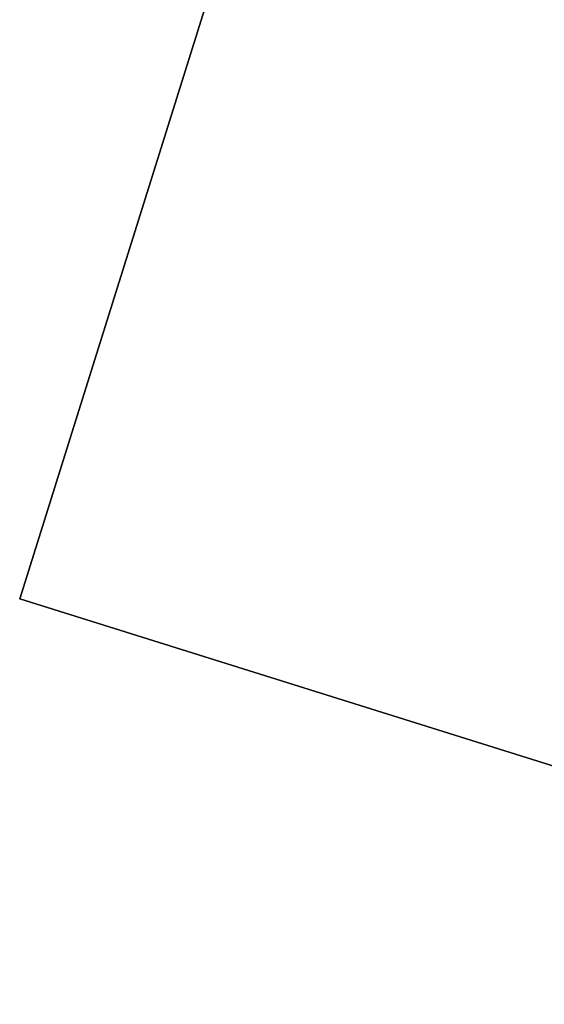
# Model space of a CAD drawing. Header units: millimetres. Extents: x -336 to 335, y 1 to 253.
# Tile 1 of 155: x -336 to -302, y 36 to 98. Entities that reach past the tile are written whole.
import ezdxf

# ---------------------------------------------------------------- set-up
doc = ezdxf.new("R2010")
doc.units = ezdxf.units.MM
doc.header["$LTSCALE"] = 25.4
doc.layers.get('0').update_dxf_attribs({"true_color": 0xff5454})

# ---------------------------------------------------------------- blocks, each defined once
blk = doc.blocks.new('COBA-ANTIQUE-III-9043.STL')
at = {"color": 29, "true_color": 0x40301e}
mesh = blk.add_polyface(dxfattribs=at)
corners = [(-276.053, 252.314, 167.061), (-335.861, 61.466, 161.661), (-335.861, 61.466, 167.061), (-276.053, 252.314, 161.661)]
mesh.append_faces([[corners[k] for k in face] for face in [(0, 1, 2), (1, 0, 3)]], dxfattribs={"vtx0": -1, "color": 29})
at = {"color": 39, "true_color": 0x42361f}
mesh = blk.add_polyface(dxfattribs=at)
corners = [(-276.053, 252.314, 161.661), (-145.013, 1.658, 161.661), (-335.861, 61.466, 161.661), (-85.205, 192.506, 161.661)]
mesh.append_faces([[corners[k] for k in face] for face in [(0, 1, 2), (1, 0, 3)]], dxfattribs={"vtx0": -1, "color": 39})
mesh = blk.add_polyface(dxfattribs=at)
corners = [(-145.013, 1.658, 167.061), (-276.053, 252.314, 167.061), (-335.861, 61.466, 167.061), (-85.205, 192.506, 167.061)]
mesh.append_faces([[corners[k] for k in face] for face in [(0, 1, 2), (1, 0, 3)]], dxfattribs={"vtx0": -1, "color": 39})
at = {"color": 29, "true_color": 0x40301e}
mesh = blk.add_polyface(dxfattribs=at)
corners = [(-145.013, 1.658, 167.061), (-335.861, 61.466, 161.661), (-145.013, 1.658, 161.661), (-335.861, 61.466, 167.061)]
mesh.append_faces([[corners[k] for k in face] for face in [(0, 1, 2), (1, 0, 3)]], dxfattribs={"vtx0": -1, "color": 29})

msp = doc.modelspace()

# ---------------------------------------------------------------- block references
at = {"color": 0}
msp.add_blockref('COBA-ANTIQUE-III-9043.STL', (0, 0), dxfattribs=at)

doc.saveas('drawing.dxf')
